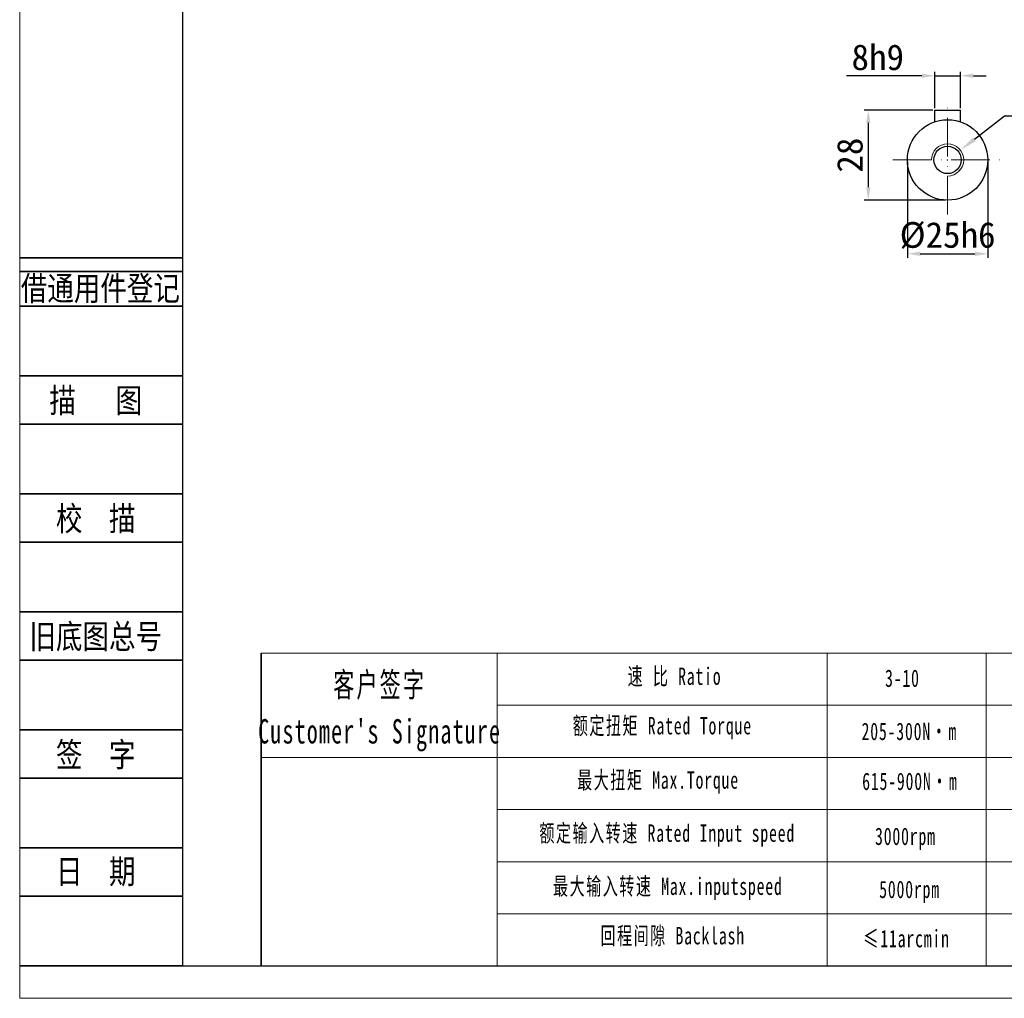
# Model space of a CAD drawing. Header units: millimetres. Extents: x 6153 to 7003, y -664 to -62.
# Tile 1 of 10: x 6153 to 6459, y -664 to -359. Entities that reach past the tile are written whole.
import ezdxf
from ezdxf.enums import TextEntityAlignment as Align

# ---------------------------------------------------------------- set-up
doc = ezdxf.new("R2010")
doc.units = ezdxf.units.MM
doc.header["$PDSIZE"] = -5
doc.linetypes.add('ACAD_ISO10W100', pattern=[18, 12, -3, 0, -3])
doc.layers.get('0').update_dxf_attribs({"lineweight": 18})
doc.layers.get('Defpoints').update_dxf_attribs({"lineweight": 18})
for name, color, linetype, lineweight in [('2细线层', 4, 'Continuous', 35), ('6文字层', 3, 'Continuous', 35), ('7标注层', 4, 'Continuous', 35), ('SLD-0', 7, 'Continuous', 18), ('中心线层', 7, 'ACAD_ISO10W100', 0), ('图框_外框线', 7, 'Continuous', 18), ('尺寸线层', 3, 'Continuous', 18), ('粗实线', 7, 'Continuous', 40), ('细实线', 7, 'Continuous', 18)]:
    doc.layers.add(name, color=color, linetype=linetype, lineweight=lineweight)
doc.styles.add('宋体', font='txt', dxfattribs={"width": 0.8})
doc.styles.add('工程字', font='txt')
doc.styles.add('标准', font='txt', dxfattribs={"width": 0.667})
doc.dimstyles.new('DIMSTYLE_17', dxfattribs={"dimtxt": 8, "dimasz": 12, "dimexe": 0.18, "dimexo": 0.0625, "dimgap": 0.09, "dimtad": 1, "dimtih": 1, "dimtoh": 1, "dimdec": 3, "dimdsep": 46, "dimtxsty": 'Standard', "dimblk": '_CAXARROW', "dimcen": 0.09, "dimdle": 24, "dimadec": 0, "dimazin": 0, "dimtfac": 0.7, "dimtdec": 3, "dimtofl": 0, "dimtmove": 0, "dimatfit": 3, "dimfxl": 1, "dimtolj": 1, "dimarcsym": 0})
doc.dimstyles.new('ISO-25', dxfattribs={"dimtxt": 8, "dimasz": 4, "dimexe": 1.25, "dimexo": 0.625, "dimgap": 1.7, "dimtad": 1, "dimtxsty": '工程字', "dimcen": 2, "dimdle": 8, "dimadec": 0, "dimazin": 0, "dimtfac": 1, "dimtmove": 0, "dimatfit": 3, "dimfxl": 1, "dimarcsym": 0})

# ---------------------------------------------------------------- blocks, each defined once
blk = doc.blocks.new('*D24')
at = {"layer": 'Defpoints', "color": 0}
for p in [(6428.78, -402.91), (6453.78, -402.91), (6453.78, -432.1)]:
    blk.add_point(p, dxfattribs=at)
at = {"layer": '尺寸线层', "color": 0, "lineweight": -2}
for p, q in [((6428.78, -403.53), (6428.78, -433.35)), ((6453.78, -403.53), (6453.78, -433.35)), ((6432.78, -432.1), (6449.78, -432.1))]:
    blk.add_line(p, q, dxfattribs=at)
at = {"layer": '尺寸线层', "color": 0}
for points in [[(6432.78, -431.43), (6432.78, -432.76), (6428.78, -432.1)], [(6449.78, -432.76), (6449.78, -431.43), (6453.78, -432.1)]]:
    blk.add_solid(points, dxfattribs=at)
at = {"layer": '尺寸线层', "color": 0, "insert": (6441.28, -426.4), "char_height": 8, "attachment_point": 5, "style": '工程字'}
blk.add_mtext('%%C25h6', dxfattribs=at)
blk = doc.blocks.new('*D25')
at = {"layer": 'Defpoints', "color": 0}
for p in [(6445.28, -376.72), (6437.28, -387.41), (6445.28, -387.41)]:
    blk.add_point(p, dxfattribs=at)
at = {"layer": '尺寸线层', "color": 0, "lineweight": -2}
for p, q in [((6437.28, -386.78), (6437.28, -375.47)), ((6445.28, -386.78), (6445.28, -375.47)), ((6433.28, -376.72), (6409.83, -376.72)), ((6437.28, -376.72), (6445.28, -376.72)), ((6449.28, -376.72), (6453.28, -376.72))]:
    blk.add_line(p, q, dxfattribs=at)
at = {"layer": '尺寸线层', "color": 0}
for points in [[(6433.28, -377.39), (6433.28, -376.06), (6437.28, -376.72)], [(6449.28, -376.06), (6449.28, -377.39), (6445.28, -376.72)]]:
    blk.add_solid(points, dxfattribs=at)
at = {"layer": '尺寸线层', "color": 0, "insert": (6419.56, -371.02), "char_height": 8, "attachment_point": 5, "style": '工程字'}
blk.add_mtext('8h9', dxfattribs=at)
blk = doc.blocks.new('*D26')
at = {"layer": 'Defpoints', "color": 0}
for p in [(6437.28, -387.41), (6416.62, -415.41), (6441.28, -415.41)]:
    blk.add_point(p, dxfattribs=at)
at = {"layer": '尺寸线层', "color": 0, "lineweight": -2}
for p, q in [((6436.65, -387.41), (6415.37, -387.41)), ((6416.62, -391.41), (6416.62, -411.41)), ((6440.65, -415.41), (6415.37, -415.41))]:
    blk.add_line(p, q, dxfattribs=at)
at = {"layer": '尺寸线层', "color": 0}
for points in [[(6417.29, -391.41), (6415.96, -391.41), (6416.62, -387.41)], [(6415.96, -411.41), (6417.29, -411.41), (6416.62, -415.41)]]:
    blk.add_solid(points, dxfattribs=at)
at = {"layer": '尺寸线层', "color": 0, "insert": (6410.92, -401.41), "char_height": 8, "attachment_point": 5, "rotation": 90, "style": '工程字'}
blk.add_mtext('28', dxfattribs=at)
blk = doc.blocks.new('_CAXARROW')
blk.add_hatch(color=0).paths.add_polyline_path([(0, 0), (-1, 0.125), (-1, -0.125)], flags=0)
blk = doc.blocks.new('*D27')
at = {"layer": 'Defpoints', "color": 0}
for p in [(6445.24, -399.86), (6437.31, -405.95)]:
    blk.add_point(p, dxfattribs=at)
at = {"layer": '尺寸线层', "color": 0, "linetype": 'Continuous', "lineweight": -2}
for p, q in [((6458.97, -389.33), (6449.61, -396.52)), ((6505.5, -389.33), (6458.97, -389.33)), ((6441.19, -402.91), (6441.37, -402.91)), ((6441.28, -403), (6441.28, -402.82))]:
    blk.add_line(p, q, dxfattribs=at)
at = {"layer": '尺寸线层', "color": 0, "lineweight": -2, "xscale": 5.5, "yscale": 5.5, "zscale": 5.5, "rotation": 217.5079907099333}
blk.add_blockref('_CAXARROW', (6445.24, -399.86), dxfattribs=at)
at = {"layer": '尺寸线层', "color": 0, "insert": (6482.89, -384.03), "char_height": 8, "attachment_point": 5, "style": '工程字'}
blk.add_mtext('\\A1;\\A1;M10x1.5P', dxfattribs=at)
blk = doc.blocks.new('_FILLED')
at = {"linetype": 'ByBlock'}
blk.add_hatch(color=0, dxfattribs=at).paths.add_polyline_path([(0, 0), (-1, 0.133), (-1, -0.133)], flags=0)

msp = doc.modelspace()

# ---------------------------------------------------------------- linework, layer by layer
for p, q in [((6301.1971, -556.3021), (6301.1971, -653.5344)), ((6403.8285, -556.3021), (6403.8285, -653.5344))]:
    msp.add_line(p, q)
at = {"layer": '2细线层'}
for p, q in [((6152.799, -433.3076), (6203.3429, -433.3076)), ((6152.799, -437.6254), (6203.3429, -437.6254)), ((6152.799, -448.4201), (6203.3429, -448.4201)), ((6152.799, -470.0093), (6203.3429, -470.0093)), ((6152.799, -485.1218), (6203.3429, -485.1218)), ((6152.799, -506.711), (6203.3429, -506.711)), ((6152.799, -521.8235), (6203.3429, -521.8235)), ((6152.799, -543.4127), (6203.3429, -543.4127)), ((6152.799, -558.5252), (6203.3429, -558.5252)), ((6152.799, -580.1144), (6203.3429, -580.1144)), ((6152.799, -595.2269), (6203.3429, -595.2269)), ((6152.799, -616.8161), (6203.3429, -616.8161)), ((6152.799, -631.9286), (6203.3429, -631.9286)), ((6152.799, -653.5178), (6203.3429, -653.5178))]:
    msp.add_line(p, q, dxfattribs=at)
at = {"layer": '7标注层', "color": 0}
msp.add_line((6227.8505, -556.3021), (6227.8505, -653.5178), dxfattribs=at)
at = {"layer": 'SLD-0'}
msp.add_line((6453.2781, -556.3021), (6453.2781, -653.5068), dxfattribs=at)
at = {"layer": '中心线层', "color": 0}
for p, q in [((6441.2782, -419.9083), (6441.2782, -385.9083)), ((6424.2782, -402.9083), (6458.2782, -402.9083))]:
    msp.add_line(p, q, dxfattribs=at)
at = {"layer": '图框_外框线'}
for p, q in [((6227.8505, -556.3021), (6993.2179, -556.3021)), ((6301.1971, -572.5226), (6731.3493, -572.5226)), ((6227.8505, -588.743), (6993.2179, -588.743)), ((6301.1971, -604.9635), (6993.2179, -604.9635)), ((6301.1971, -621.184), (6993.2179, -621.184)), ((6301.1971, -637.4045), (6993.2179, -637.4045))]:
    msp.add_line(p, q, dxfattribs=at)
at = {"layer": '图框_外框线', "color": 3}
msp.add_lwpolyline([(6152.7099, -663.6444), (7003.3445, -663.6444), (7003.3445, -62.1243), (6152.7099, -62.1243)], close=True, dxfattribs=at)
at = {"layer": '图框_外框线', "color": 3, "lineweight": 25}
msp.add_lwpolyline([(6203.3429, -653.5178), (6993.2179, -653.5178), (6993.2179, -72.2509), (6203.3429, -72.2509)], close=True, dxfattribs=at)
at = {"layer": '粗实线', "lineweight": 30}
for p, q in [((6437.2782, -391.0656), (6437.2782, -387.4083)), ((6437.2782, -387.4083), (6445.2782, -387.4083)), ((6445.2782, -391.0656), (6445.2782, -387.4083))]:
    msp.add_line(p, q, dxfattribs=at)
for radius in [12.5, 4.25]:
    msp.add_circle((6441.2782, -402.9083), radius, dxfattribs=at)
at = {"layer": '细实线', "color": 0}
msp.add_arc((6441.2782, -402.9083), 5, 270, 180, dxfattribs=at)

# ---------------------------------------------------------------- texts
at = {"layer": '6文字层', "color": 3, "style": '宋体', "width": 0.8}
for s, p in [('借通用件登记', (6177.7969, -442.7365)), ('描   图', (6176.3564, -477.5655)), ('校  描', (6176.3564, -514.2672)), ('旧底图总号', (6176.3564, -550.9689)), ('签  字', (6176.3564, -587.6706)), ('日  期', (6176.3698, -624.1569))]:
    msp.add_text(s, height=7.55623, dxfattribs=at).set_placement(p, align=Align.MIDDLE)
at = {"layer": 'SLD-0', "color": 1, "attachment_point": 2, "line_spacing_factor": 1.15057, "style": '标准'}
for s, insert, char_height, width in [('\\T1.1;速 比 Ratio', (6356.3584, -560.7622), 5.406828, 44.178709), ("\\T1.1;客户签字\\PCustomer's Signature", (6264.6503, -562.3038), 7.569559, 94.166098), ('\\T1.1;\\pxqc;3-10', (6427.2177, -561.3859), 5.406828, 22.988703), ('\\T1.1;额定扭矩 Rated Torque', (6352.5579, -576.1435), 5.406828, 95.99675), ('{\\T1.1;205-300N·m}', (6429.3621, -577.9166), 5.406828, 44.782727), ('\\T1.1;最大扭矩 Max.Torque', (6351.2278, -593.0439), 5.406828, 63.822235), ('{\\T1.1;615-900N·m}', (6429.554, -593.4474), 5.406828, 53.773367), ('\\T1.1;额定输入转速 Rated Input speed', (6354.0781, -609.5645), 5.406828, 84.851229), ('{\\T1.1;环境温度 Enviromental Temperature}', (6508.416, -608.7478), 5.406828, 213.771831), ('\\T1.1;3000rpm', (6428.1528, -610.5481), 5.406828, 37.255238), ('\\T1.1;最大输入转速 Max.inputspeed ', (6354.2682, -626.0852), 5.406828, 85.341414), ('\\T1.1;5000rpm', (6429.4432, -627.0574), 5.406828, 118.224669), ('\\T1.1;回程间隙 Backlash', (6355.7884, -641.4664), 5.406828, 69.19846), ('\\T1.1;≤11arcmin ', (6428.4545, -642.3622), 5.406828, 41.591939)]:
    msp.add_mtext(s, dxfattribs=dict(at, insert=insert, char_height=char_height, width=width))

# ---------------------------------------------------------------- dimensions: what is measured, and where the dimension line sits
at = {"layer": '尺寸线层'}
for base, p1, p2, text, picture, middle in [((6445.2782, -376.7228), (6437.2782, -387.4083), (6445.2782, -387.4083), '<>h9', '*D25', (6419.5559, -376.7228)), ((6453.7782, -432.0972), (6428.7782, -402.9083), (6453.7782, -402.9083), '%%C<>h6', '*D24', (6441.2782, -432.0972))]:
    dim = msp.add_linear_dim(base=base, p1=p1, p2=p2, text=text, dimstyle='ISO-25', override={"dimtxsty": '工程字'}, dxfattribs=at)
    dim.commit()
    dim.dimension.update_dxf_attribs({"geometry": picture, "text_midpoint": middle, "dimtype": 160})
at = {"layer": '尺寸线层', "linetype": 'Continuous'}
dim = msp.add_diameter_dim_2p(p1=(6437.3119, -405.9527), p2=(6445.2446, -399.8639), text='\\A1;M10x1.5P', dimstyle='DIMSTYLE_17', override={"dimtxt": 8, "dimasz": 5.5, "dimgap": 1.3, "dimtxsty": '工程字', "dimtol": 0, "dimldrblk": '_FILLED'}, dxfattribs=at)
dim.commit()
dim.dimension.update_dxf_attribs({"geometry": '*D27', "text_midpoint": (6482.888, -389.3264), "dimtype": 163})
at = {"layer": '尺寸线层'}
dim = msp.add_linear_dim(base=(6416.6227, -415.4083), p1=(6437.2782, -387.4083), p2=(6441.2782, -415.4083), angle=90, dimstyle='ISO-25', override={"dimtxsty": '工程字'}, dxfattribs=at)
dim.commit()
dim.dimension.update_dxf_attribs({"geometry": '*D26', "text_midpoint": (6410.9227, -401.4083)})

doc.saveas('drawing.dxf')
